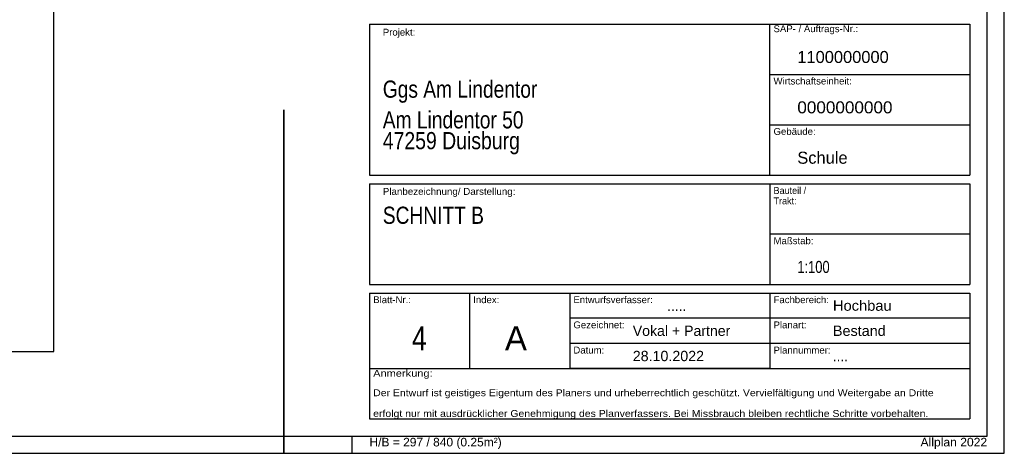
# Model space of a CAD drawing. Header units: metres. Extents: x 0 to 0.84, y 0 to 0.297.
# Tile 7 of 17: x 0.553 to 0.84, y 0 to 0.126. Entities that reach past the tile are written whole.
import ezdxf

# ---------------------------------------------------------------- set-up
doc = ezdxf.new("R2010")
doc.units = ezdxf.units.M
doc.linetypes.add('Teckovana 0.5x', pattern=[0.04, 0, -0.04])
for name, color, linetype, lineweight in [('Allgemein01', 7, 'Continuous', 13), ('Legende_ Beschreibung', 7, 'Continuous', 25), ('Standard', 7, 'Continuous', 25)]:
    doc.layers.add(name, color=color, linetype=linetype, lineweight=lineweight)
doc.styles.add('ARIAL', font='ARIAL.TTF')

msp = doc.modelspace()

# ---------------------------------------------------------------- linework, layer by layer
at = {"layer": 'Allgemein01', "color": 52, "linetype": 'Continuous', "lineweight": 13, "true_color": 0xc8c832, "transparency": 33554687}
for q in [(0.835, 0.0254), (0.823, 0.005)]:
    msp.add_line((0.835, 0.005), q, dxfattribs=at)
at = {"layer": 'Legende_ Beschreibung', "color": 7, "linetype": 'Continuous', "lineweight": 25, "transparency": 33554687}
for p, q in [((0.655, 0.125), (0.655, 0.081)), ((0.655, 0.125), (0.83, 0.125)), ((0.77167, 0.081), (0.77167, 0.125)), ((0.83, 0.125), (0.83, 0.081)), ((0.77167, 0.11033), (0.83, 0.11033)), ((0.77167, 0.09567), (0.83, 0.09567)), ((0.655, 0.081), (0.83, 0.081)), ((0.655, 0.0785), (0.83, 0.0785)), ((0.655, 0.0785), (0.655, 0.04917)), ((0.77167, 0.0785), (0.77167, 0.04917)), ((0.83, 0.0785), (0.83, 0.04917)), ((0.83, 0.06384), (0.77167, 0.06384)), ((0.655, 0.04917), (0.83, 0.04917)), ((0.655, 0.04667), (0.83, 0.04667)), ((0.655, 0.04667), (0.655, 0.01)), ((0.68414, 0.04667), (0.68414, 0.02467)), ((0.71334, 0.04667), (0.71334, 0.02467)), ((0.77167, 0.04667), (0.77167, 0.02467)), ((0.83, 0.04667), (0.83, 0.01)), ((0.77167, 0.03933), (0.71334, 0.03933)), ((0.83, 0.03933), (0.77167, 0.03933)), ((0.77167, 0.032), (0.71334, 0.032)), ((0.83, 0.032), (0.77167, 0.032)), ((0.655, 0.02467), (0.83, 0.02467)), ((0.655, 0.02467), (0.83, 0.02467)), ((0.655, 0.02467), (0.83, 0.02467)), ((0.655, 0.02467), (0.83, 0.02467)), ((0.77167, 0.02467), (0.71334, 0.02467)), ((0.655, 0.01), (0.83, 0.01))]:
    msp.add_line(p, q, dxfattribs=at)
at = {"layer": 'Standard', "color": 7, "linetype": 'Teckovana 0.5x', "lineweight": 35, "transparency": 33554687}
msp.add_line((0.63, 0), (0.63, 0.297), dxfattribs=at)
at = {"layer": 'Standard', "color": 7, "linetype": 'Continuous', "lineweight": 25, "transparency": 33554687}
msp.add_line((0.65, 0), (0.65, 0.005), dxfattribs=at)
for points in [[(0, 0), (0.84, 0), (0.84, 0.297), (0, 0.297), (0, 0)], [(0.005, 0.005), (0.835, 0.005), (0.835, 0.292), (0.005, 0.292), (0.005, 0.005)]]:
    msp.add_lwpolyline(points, close=True, dxfattribs=at)
msp.add_lwpolyline([(0.05404, 0.0296), (0.56301, 0.0296), (0.56301, 0.2316), (0.05404, 0.2316), (0.05404, 0.0296)], dxfattribs=at)

# ---------------------------------------------------------------- texts
at = {"layer": 'Legende_ Beschreibung', "color": 7, "linetype": 'Continuous', "lineweight": 18, "transparency": 33554687, "char_height": 0.002, "attachment_point": 7, "style": 'ARIAL'}
for s, insert, width in [('\\W1.00;SAP- / Auftrags-Nr.:', (0.77275, 0.12202), 0.0257001), ('\\W1.00;Projekt:', (0.65888, 0.12101), 0.0105006), ('\\W1.00;Wirtschaftseinheit:', (0.77275, 0.10736), 0.0239028), ('\\W1.00;Gebäude:', (0.77275, 0.09269), 0.0133369), ('\\W1.02;Planbezeichnung/ Darstellung:', (0.65888, 0.07465), 0.0395312), ('\\W1.00;Maßstab:', (0.77275, 0.06086), 0.0126667), ('\\W1.00;Blatt-Nr.:', (0.65608, 0.04369), 0.0120324), ('\\W1.00;Index:', (0.68522, 0.04369), 0.0086332), ('\\W1.00;Entwurfsverfasser:', (0.71442, 0.04369), 0.0242023), ('\\W1.00;Fachbereich:', (0.77275, 0.04369), 0.0172375), ('\\W1.00;Gezeichnet:', (0.71442, 0.03636), 0.0159694), ('\\W1.00;Planart:', (0.77275, 0.03636), 0.0106684), ('\\W1.00;Datum:', (0.71442, 0.02902), 0.0100339), ('\\W1.00;Plannummer:', (0.77275, 0.02902), 0.0177042), ('\\W1.15;Anmerkung:', (0.65608, 0.02169), 0.0185574)]:
    msp.add_mtext(s, dxfattribs=dict(at, insert=insert, width=width))
at = {"layer": 'Legende_ Beschreibung', "color": 7, "linetype": 'Continuous', "lineweight": 35, "transparency": 33554687, "char_height": 0.0035, "attachment_point": 4, "style": 'ARIAL'}
for s, insert, width in [('\\W0.98;1100000000', (0.77968, 0.11537), 0.0288541), ('\\W1.02;0000000000', (0.77968, 0.10071), 0.0294716)]:
    msp.add_mtext(s, dxfattribs=dict(at, insert=insert, width=width))
at = {"layer": 'Legende_ Beschreibung', "color": 7, "linetype": 'Continuous', "lineweight": 25, "transparency": 33554687, "char_height": 0.002, "attachment_point": 1, "line_spacing_factor": 0.903614, "style": 'ARIAL'}
for s, insert, width in [('\\A1;{\\fArial|i0|b0;\\H0.002000;\\W0.941867;\\C7;Bauteil /}\\P{\\fArial|i0|b0;\\H0.002000;\\W0.941867;\\C7;Trakt:}\\P', (0.77275, 0.07752), 0.0104877), ('\\A1;{\\fArial|i0|b0;\\H0.002000;\\W1.091089;\\C7;Der Entwurf ist geistiges Eigentum des Planers und urheberrechtlich geschützt. Vervielfältigung und Weitergabe an Dritte }\\P}\\P{\\fArial|i0|b0;\\H0.002000;\\W1.091089;\\C7;erfolgt nur mit ausdrücklicher Genehmigung des Planverfassers. Bei Missbrauch bleiben rechtliche Schritte vorbehalten.}\\P', (0.65608, 0.01862), 0.1660692)]:
    msp.add_mtext(s, dxfattribs=dict(at, insert=insert, width=width))
at = {"layer": 'Legende_ Beschreibung', "color": 7, "linetype": 'Continuous', "lineweight": 25, "transparency": 33554687, "char_height": 0.003, "attachment_point": 4, "style": 'ARIAL'}
for s, insert, width in [('\\W1.02;Hochbau', (0.79006, 0.04298), 0.0185927), ('\\W0.96;.....', (0.74173, 0.04298), 0.0070762), ('\\W0.98;Vokal + Partner', (0.73173, 0.03565), 0.029992), ('\\W1.00;Bestand', (0.79006, 0.03565), 0.0169541), ('\\W0.93;....', (0.79006, 0.02831), 0.0057644)]:
    msp.add_mtext(s, dxfattribs=dict(at, insert=insert, width=width))
at = {"layer": 'Legende_ Beschreibung', "color": 7, "linetype": 'Continuous', "lineweight": 70, "transparency": 33554687, "insert": (0.69448, 0.03), "char_height": 0.007, "width": 0.0098866, "attachment_point": 7, "style": 'ARIAL'}
msp.add_mtext('\\W0.98;A', dxfattribs=at)
at = {"layer": 'Standard', "color": 7, "linetype": 'Continuous', "lineweight": 50, "transparency": 33554687, "char_height": 0.005, "attachment_point": 7, "style": 'ARIAL'}
for s, insert, width in [('\\W0.80;Ggs Am Lindentor', (0.65888, 0.10203), 0.0472064), ('\\W0.80;Am Lindentor 50', (0.65888, 0.09453), 0.0432086), ('\\W0.81;47259 Duisburg', (0.65888, 0.08703), 0.0417466), ('\\W0.80;SCHNITT B', (0.65888, 0.06674), 0.0315334)]:
    msp.add_mtext(s, dxfattribs=dict(at, insert=insert, width=width))
at = {"layer": 'Standard', "color": 7, "linetype": 'Continuous', "lineweight": 35, "transparency": 33554687, "char_height": 0.0035, "style": 'ARIAL'}
for s, insert, width, attachment_point in [('\\W0.98;Schule', (0.77968, 0.08604), 0.0164712, 4), ('\\W0.77;1:100', (0.77968, 0.05246), 0.0111915, 7)]:
    msp.add_mtext(s, dxfattribs=dict(at, insert=insert, width=width, attachment_point=attachment_point))
at = {"layer": 'Standard', "color": 7, "linetype": 'Continuous', "lineweight": 70, "transparency": 33554687, "insert": (0.66951, 0.0335), "char_height": 0.007, "width": 0.0071595, "attachment_point": 5, "style": 'ARIAL'}
msp.add_mtext('\\W0.79;4', dxfattribs=at)
at = {"layer": 'Standard', "color": 7, "linetype": 'Continuous', "lineweight": 25, "transparency": 33554687, "style": 'ARIAL'}
for s, insert, char_height, width, attachment_point in [('\\W0.99;28.10.2022', (0.73173, 0.02831), 0.003, 0.022591, 4), ('\\W1.00;H/B = 297 / 840 (0.25m²)', (0.655, 0.00125), 0.0025, 0.0398778, 7), ('\\W1.01;Allplan 2022', (0.835, 0.00125), 0.0025, 0.0206338, 9)]:
    msp.add_mtext(s, dxfattribs=dict(at, insert=insert, char_height=char_height, width=width, attachment_point=attachment_point))

doc.saveas('drawing.dxf')
